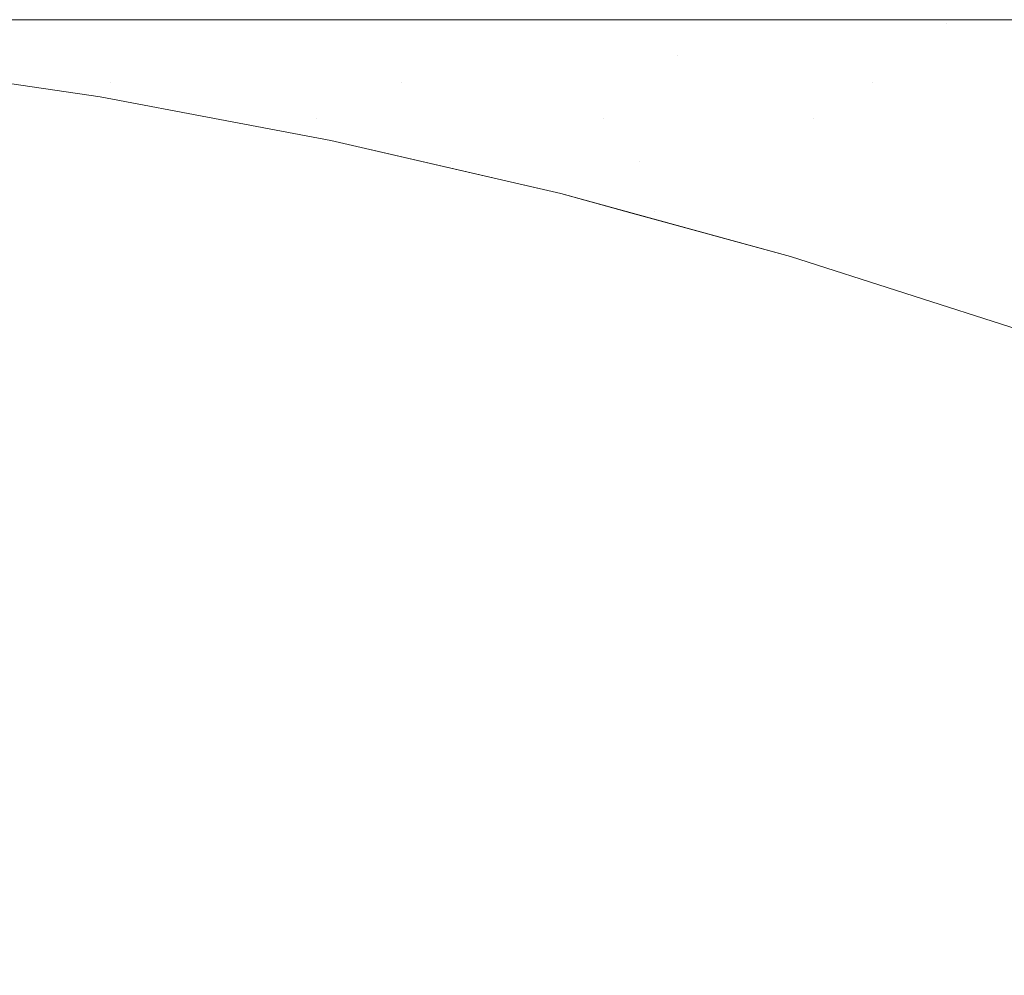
# Model space of a CAD drawing. Header units: centimetres. Extents: x -21.6 to 22.7, y 3.4 to 5.2.
# Tile 149 of 256: x -6.7817 to -6.7696, y 5.1884 to 5.2002. Entities that reach past the tile are written whole.
import ezdxf

# ---------------------------------------------------------------- set-up
doc = ezdxf.new("R2010")
doc.units = ezdxf.units.CM
doc.header["$LTSCALE"] = 2.54
doc.layers.add('Lucido design-1', color=7, linetype='Continuous')

# ---------------------------------------------------------------- blocks, each defined once
blk = doc.blocks.new('Gruppo-4-1')
at = {"color": 7, "linetype": 'Continuous', "lineweight": 9}
for points, invisible_edges in [([(22.630348, 5.200144, -1872.31239), (-21.503423, 5.200212, -1872.315514), (-21.503423, 5.200178, -1872.313952)], 9), ([(22.630348, 5.200144, -1872.31239), (22.630348, 5.200212, -1872.315514), (-21.503423, 5.200212, -1872.315514)], 8), ([(-21.503423, 5.200212, -1872.315514), (7.752862, 5.200212, -1872.515514), (-6.625937, 5.200212, -1872.515514)], 9), ([(-6.625937, 5.200212, -1872.515514), (-6.629512, 5.200212, -1872.51556), (-21.503423, 5.200212, -1872.315514)], 10), ([(7.752862, 5.200212, -1872.515514), (-21.503423, 5.200212, -1872.315514), (22.630348, 5.200212, -1872.315514)], 9), ([(-6.629512, 5.200212, -1872.51556), (-6.635174, 5.200212, -1872.515823), (-21.503423, 5.200212, -1872.315514)], 10), ([(-6.635174, 5.200212, -1872.515823), (-6.640844, 5.200212, -1872.51632), (-21.503423, 5.200212, -1872.315514)], 10), ([(-6.640844, 5.200212, -1872.51632), (-6.646521, 5.200212, -1872.517053), (-21.503423, 5.200212, -1872.315514)], 10), ([(-6.646521, 5.200212, -1872.517053), (-6.647999, 5.200212, -1872.517306), (-6.652204, 5.200212, -1872.518027), (-21.503423, 5.200212, -1872.315514)], 12), ([(-6.652204, 5.200212, -1872.518027), (-6.657892, 5.200212, -1872.519244), (-21.503423, 5.200212, -1872.315514)], 10), ([(-6.657892, 5.200212, -1872.519244), (-6.663583, 5.200212, -1872.52071), (-21.503423, 5.200212, -1872.315514)], 10), ([(-6.663583, 5.200212, -1872.52071), (-6.669275, 5.200212, -1872.522431), (-21.503423, 5.200212, -1872.315514)], 10), ([(-6.669275, 5.200212, -1872.522431), (-6.674965, 5.200212, -1872.524411), (-21.503423, 5.200212, -1872.315514)], 10), ([(-6.674965, 5.200212, -1872.524411), (-6.68065, 5.200212, -1872.526658), (-21.503423, 5.200212, -1872.315514)], 10), ([(-6.68065, 5.200212, -1872.526658), (-6.686327, 5.200212, -1872.529179), (-21.503423, 5.200212, -1872.315514)], 10), ([(-6.686327, 5.200212, -1872.529179), (-6.69199, 5.200212, -1872.531982), (-21.503423, 5.200212, -1872.315514)], 10), ([(-6.69199, 5.200212, -1872.531982), (-6.697634, 5.200212, -1872.535074), (-21.503423, 5.200212, -1872.315514)], 10), ([(-6.697634, 5.200212, -1872.535074), (-6.703253, 5.200212, -1872.538464), (-21.503423, 5.200212, -1872.315514)], 10), ([(-6.703253, 5.200212, -1872.538464), (-6.708838, 5.200212, -1872.542161), (-21.503423, 5.200212, -1872.315514)], 10), ([(-6.708838, 5.200212, -1872.542161), (-6.714382, 5.200212, -1872.546174), (-21.503423, 5.200212, -1872.315514)], 10), ([(-6.714382, 5.200212, -1872.546174), (-6.719874, 5.200212, -1872.55051), (-21.503423, 5.200212, -1872.315514)], 10), ([(-21.503423, 5.200212, -1872.315514), (-6.735917, 5.200212, -1872.565546), (-6.741071, 5.200212, -1872.571254)], 9), ([(-6.719874, 5.200212, -1872.55051), (-6.725302, 5.200212, -1872.555179), (-21.503423, 5.200212, -1872.315514)], 10), ([(-6.741071, 5.200212, -1872.571254), (-6.745838, 5.200212, -1872.57699), (-21.503423, 5.200212, -1872.315514)], 10), ([(-6.745838, 5.200212, -1872.57699), (-6.750736, 5.200212, -1872.5834), (-21.503423, 5.200212, -1872.315514)], 10), ([(-6.725302, 5.200212, -1872.555179), (-6.730655, 5.200212, -1872.560189), (-21.503423, 5.200212, -1872.315514)], 10), ([(-6.730655, 5.200212, -1872.560189), (-6.735917, 5.200212, -1872.565546), (-21.503423, 5.200212, -1872.315514)], 10), ([(-6.750736, 5.200212, -1872.5834), (-6.755472, 5.200212, -1872.590173), (-21.503423, 5.200212, -1872.315514)], 10), ([(-6.755472, 5.200212, -1872.590173), (-6.760025, 5.200212, -1872.597307), (-21.503423, 5.200212, -1872.315514)], 10), ([(-6.760025, 5.200212, -1872.597307), (-6.764371, 5.200212, -1872.604797), (-21.503423, 5.200212, -1872.315514)], 10), ([(-6.764371, 5.200212, -1872.604797), (-6.768488, 5.200212, -1872.612637), (-21.503423, 5.200212, -1872.315514)], 10), ([(-6.768488, 5.200212, -1872.612637), (-6.772351, 5.200212, -1872.620816), (-21.503423, 5.200212, -1872.315514)], 10), ([(-6.772351, 5.200212, -1872.620816), (-6.775936, 5.200212, -1872.629319), (-21.503423, 5.200212, -1872.315514)], 10), ([(-6.775936, 5.200212, -1872.629319), (-6.779219, 5.200212, -1872.63813), (-21.503423, 5.200212, -1872.315514)], 10), ([(-6.779219, 5.200212, -1872.63813), (-6.782176, 5.200212, -1872.647225), (-21.503423, 5.200212, -1872.315514)], 10), ([(-21.503423, 5.200178, -1872.313952), (-21.503423, 5.200117, -1872.311152), (22.630348, 5.200117, -1872.311152), (22.630348, 5.200144, -1872.31239)], 10), ([(-6.782176, 5.200212, -1872.647225), (-6.779219, 5.200212, -1872.63813), (-6.770318, 5.200163, -1872.622867), (-6.784534, 5.200163, -1872.667052)], 14), ([(-6.770318, 5.200163, -1872.622867), (-6.768031, 5.200017, -1872.624335), (-6.782021, 5.200017, -1872.66782), (-6.784534, 5.200163, -1872.667052)], 15), ([(-6.779219, 5.200212, -1872.63813), (-6.775936, 5.200212, -1872.629319), (-6.770318, 5.200163, -1872.622867)], 10), ([(-6.775936, 5.200212, -1872.629319), (-6.772351, 5.200212, -1872.620816), (-6.770318, 5.200163, -1872.622867)], 10), ([(-6.770318, 5.200163, -1872.622867), (-6.772351, 5.200212, -1872.620816), (-6.768488, 5.200212, -1872.612637), (-6.764371, 5.200212, -1872.604797)], 9), ([(-6.764371, 5.200212, -1872.604797), (-6.760025, 5.200212, -1872.597307), (-6.749222, 5.200163, -1872.586061), (-6.770318, 5.200163, -1872.622867)], 14), ([(-6.749222, 5.200163, -1872.586061), (-6.747268, 5.200017, -1872.588113), (-6.768031, 5.200017, -1872.624335), (-6.770318, 5.200163, -1872.622867)], 15), ([(22.630348, 5.199831, -1872.306798), (22.630348, 5.200117, -1872.311152), (-21.503423, 5.200117, -1872.311152), (-21.503423, 5.199994, -1872.309272)], 10), ([(-21.503423, 5.199994, -1872.309272), (-21.503423, 5.199831, -1872.306798), (22.630348, 5.199831, -1872.306798)], 10), ([(-6.782021, 5.200017, -1872.66782), (-6.779516, 5.199774, -1872.668586), (-6.783158, 5.199774, -1872.691776)], 11), ([(-6.782021, 5.200017, -1872.66782), (-6.768031, 5.200017, -1872.624335), (-6.773628, 5.199774, -1872.64645)], 11), ([(-6.773628, 5.199774, -1872.64645), (-6.779516, 5.199774, -1872.668586), (-6.782021, 5.200017, -1872.66782)], 11), ([(-6.768031, 5.200017, -1872.624335), (-6.765749, 5.199774, -1872.625798), (-6.773628, 5.199774, -1872.64645)], 11), ([(22.630348, 5.199356, -1872.302461), (22.630348, 5.199831, -1872.306798), (-21.503423, 5.199831, -1872.306798), (-21.503423, 5.199592, -1872.304612)], 10), ([(-6.783579, 5.199677, -1872.715514), (-6.783158, 5.199774, -1872.691776), (-6.780604, 5.199434, -1872.692162)], 11), ([(-6.783579, 5.199677, -1872.915514), (-6.783579, 5.199677, -1872.715514), (-6.780732, 5.199261, -1872.715514), (-6.780732, 5.199261, -1872.915514)], 5), ([(-6.780604, 5.199434, -1872.692162), (-6.780732, 5.199261, -1872.715514), (-6.783579, 5.199677, -1872.715514)], 9), ([(-6.783579, 5.199677, -1872.915514), (-6.780732, 5.199261, -1872.915514), (-6.781818, 5.199422, -1872.917076)], 10), ([(-6.783158, 5.199774, -1872.691776), (-6.779516, 5.199774, -1872.668586), (-6.777021, 5.199434, -1872.669348), (-6.780604, 5.199434, -1872.692162)], 15), ([(-6.771229, 5.199434, -1872.647572), (-6.777021, 5.199434, -1872.669348), (-6.779516, 5.199774, -1872.668586), (-6.773628, 5.199774, -1872.64645)], 15), ([(-6.773628, 5.199774, -1872.64645), (-6.765749, 5.199774, -1872.625798), (-6.763478, 5.199434, -1872.627256), (-6.771229, 5.199434, -1872.647572)], 15), ([(-21.503423, 5.199592, -1872.304612), (-21.503423, 5.199356, -1872.302461), (22.630348, 5.199356, -1872.302461)], 10), ([(-6.780732, 5.199261, -1872.715514), (-6.780604, 5.199434, -1872.692162), (-6.778065, 5.198999, -1872.692545)], 11), ([(-6.778065, 5.198999, -1872.692545), (-6.780604, 5.199434, -1872.692162), (-6.777021, 5.199434, -1872.669348), (-6.77454, 5.198999, -1872.670106)], 15), ([(-6.77195, 5.198999, -1872.659241), (-6.777021, 5.199434, -1872.669348), (-6.771229, 5.199434, -1872.647572)], 11), ([(-6.77195, 5.198999, -1872.659241), (-6.77454, 5.198999, -1872.670106), (-6.777021, 5.199434, -1872.669348)], 11), ([(-6.771229, 5.199434, -1872.647572), (-6.768844, 5.198999, -1872.648687), (-6.77195, 5.198999, -1872.659241)], 11), ([(-6.765255, 5.198999, -1872.638494), (-6.771229, 5.199434, -1872.647572), (-6.763478, 5.199434, -1872.627256)], 11), ([(-6.765255, 5.198999, -1872.638494), (-6.768844, 5.198999, -1872.648687), (-6.771229, 5.199434, -1872.647572)], 11), ([(22.630348, 5.198693, -1872.298149), (22.630348, 5.199356, -1872.302461), (-21.503423, 5.199356, -1872.302461), (-21.503423, 5.198976, -1872.299987)], 10), ([(-6.779272, 5.19889, -1872.920199), (-6.779283, 5.198806, -1872.921758), (-6.781837, 5.19924, -1872.921758), (-6.781828, 5.199325, -1872.920199)], 15), ([(-6.781828, 5.199325, -1872.920199), (-6.781822, 5.199385, -1872.918638), (-6.779264, 5.19895, -1872.918638), (-6.779272, 5.19889, -1872.920199)], 15), ([(-6.77926, 5.198987, -1872.917076), (-6.779264, 5.19895, -1872.918638), (-6.781822, 5.199385, -1872.918638), (-6.781818, 5.199422, -1872.917076)], 15), ([(-6.77926, 5.198987, -1872.917076), (-6.781818, 5.199422, -1872.917076), (-6.780732, 5.199261, -1872.915514)], 11), ([(-6.781849, 5.199131, -1872.923315), (-6.781837, 5.19924, -1872.921758), (-6.779283, 5.198806, -1872.921758), (-6.779297, 5.198698, -1872.923315)], 15), ([(-6.779261, 5.198984, -1872.915514), (-6.780732, 5.199261, -1872.915514), (-6.780732, 5.199261, -1872.715514), (-6.779261, 5.198984, -1872.715514)], 10), ([(-6.778065, 5.198999, -1872.692545), (-6.779261, 5.198984, -1872.715514), (-6.780732, 5.199261, -1872.715514)], 9), ([(-6.780732, 5.199261, -1872.915514), (-6.779261, 5.198984, -1872.915514), (-6.77926, 5.198987, -1872.917076)], 10), ([(-6.779297, 5.198698, -1872.923315), (-6.779315, 5.198566, -1872.924868), (-6.781862, 5.198999, -1872.924868), (-6.781849, 5.199131, -1872.923315)], 15), ([(-21.503423, 5.198976, -1872.299987), (-21.503423, 5.198693, -1872.298149), (22.630348, 5.198693, -1872.298149)], 10), ([(-6.781879, 5.198842, -1872.926419), (-6.781862, 5.198999, -1872.924868), (-6.779315, 5.198566, -1872.924868), (-6.779335, 5.19841, -1872.926419)], 15), ([(-6.779272, 5.19889, -1872.920199), (-6.779264, 5.19895, -1872.918638), (-6.776725, 5.198422, -1872.918638), (-6.776735, 5.198362, -1872.920199)], 15), ([(-6.77672, 5.198458, -1872.917076), (-6.776725, 5.198422, -1872.918638), (-6.779264, 5.19895, -1872.918638), (-6.77926, 5.198987, -1872.917076)], 15), ([(-6.776424, 5.19847, -1872.704187), (-6.779261, 5.198984, -1872.715514), (-6.778065, 5.198999, -1872.692545)], 11), ([(-6.77926, 5.198987, -1872.917076), (-6.779261, 5.198984, -1872.915514), (-6.777892, 5.198726, -1872.915514)], 9), ([(-6.779261, 5.198984, -1872.715514), (-6.777892, 5.198726, -1872.715514), (-6.777892, 5.198726, -1872.915514), (-6.779261, 5.198984, -1872.915514)], 10), ([(-6.777892, 5.198726, -1872.715514), (-6.779261, 5.198984, -1872.715514), (-6.776424, 5.19847, -1872.704187)], 10), ([(-6.777892, 5.198726, -1872.915514), (-6.77672, 5.198458, -1872.917076), (-6.77926, 5.198987, -1872.917076)], 11), ([(-6.778065, 5.198999, -1872.692545), (-6.775544, 5.19847, -1872.692926), (-6.776424, 5.19847, -1872.704187)], 11), ([(-6.77409, 5.19847, -1872.681795), (-6.778065, 5.198999, -1872.692545), (-6.77454, 5.198999, -1872.670106)], 11), ([(-6.77409, 5.19847, -1872.681795), (-6.775544, 5.19847, -1872.692926), (-6.778065, 5.198999, -1872.692545)], 11), ([(-6.77454, 5.198999, -1872.670106), (-6.772078, 5.19847, -1872.670858), (-6.77409, 5.19847, -1872.681795)], 11), ([(-6.769531, 5.19847, -1872.660173), (-6.772078, 5.19847, -1872.670858), (-6.77454, 5.198999, -1872.670106), (-6.77195, 5.198999, -1872.659241)], 15), ([(-6.77195, 5.198999, -1872.659241), (-6.768844, 5.198999, -1872.648687), (-6.766476, 5.19847, -1872.649794), (-6.769531, 5.19847, -1872.660173)], 15), ([(-6.779335, 5.19841, -1872.926419), (-6.779359, 5.19823, -1872.927965), (-6.781898, 5.198662, -1872.927965), (-6.781879, 5.198842, -1872.926419)], 15), ([(-6.776735, 5.198362, -1872.920199), (-6.776748, 5.198278, -1872.921758), (-6.779283, 5.198806, -1872.921758), (-6.779272, 5.19889, -1872.920199)], 15), ([(-6.779297, 5.198698, -1872.923315), (-6.779283, 5.198806, -1872.921758), (-6.776748, 5.198278, -1872.921758), (-6.776765, 5.19817, -1872.923315)], 15), ([(-6.777892, 5.198726, -1872.915514), (-6.777892, 5.198726, -1872.715514), (-6.776721, 5.198455, -1872.715514)], 9), ([(-6.776721, 5.198455, -1872.715514), (-6.775059, 5.198071, -1872.715514), (-6.775059, 5.198071, -1872.915514), (-6.777892, 5.198726, -1872.915514)], 10), ([(-6.776424, 5.19847, -1872.704187), (-6.776721, 5.198455, -1872.715514), (-6.777892, 5.198726, -1872.715514)], 9), ([(-6.77672, 5.198458, -1872.917076), (-6.777892, 5.198726, -1872.915514), (-6.775059, 5.198071, -1872.915514)], 9), ([(22.630348, 5.197842, -1872.29387), (22.630348, 5.198693, -1872.298149), (-21.503423, 5.198693, -1872.298149), (-21.503423, 5.198149, -1872.295413)], 10), ([(-6.781919, 5.198458, -1872.929507), (-6.781898, 5.198662, -1872.927965), (-6.779359, 5.19823, -1872.927965), (-6.779385, 5.198027, -1872.929507)], 15), ([(-6.776765, 5.19817, -1872.923315), (-6.776785, 5.198039, -1872.924868), (-6.779315, 5.198566, -1872.924868), (-6.779297, 5.198698, -1872.923315)], 15), ([(-6.779335, 5.19841, -1872.926419), (-6.779315, 5.198566, -1872.924868), (-6.776785, 5.198039, -1872.924868), (-6.77681, 5.197884, -1872.926419)], 15), ([(-6.775059, 5.198071, -1872.715514), (-6.776721, 5.198455, -1872.715514), (-6.776424, 5.19847, -1872.704187)], 10), ([(-6.776424, 5.19847, -1872.704187), (-6.77391, 5.197848, -1872.704376), (-6.775059, 5.198071, -1872.715514)], 11), ([(-6.776424, 5.19847, -1872.704187), (-6.775544, 5.19847, -1872.692926), (-6.773046, 5.197848, -1872.693303), (-6.77391, 5.197848, -1872.704376)], 15), ([(-6.771616, 5.197848, -1872.682359), (-6.773046, 5.197848, -1872.693303), (-6.775544, 5.19847, -1872.692926), (-6.77409, 5.19847, -1872.681795)], 15), ([(-6.77409, 5.19847, -1872.681795), (-6.772078, 5.19847, -1872.670858), (-6.769638, 5.197848, -1872.671604), (-6.771616, 5.197848, -1872.682359)], 15), ([(-6.767133, 5.197848, -1872.661098), (-6.769638, 5.197848, -1872.671604), (-6.772078, 5.19847, -1872.670858), (-6.769531, 5.19847, -1872.660173)], 15), ([(-6.779385, 5.198027, -1872.929507), (-6.779415, 5.1978, -1872.931044), (-6.781943, 5.19823, -1872.931044), (-6.781919, 5.198458, -1872.929507)], 15), ([(-6.77681, 5.197884, -1872.926419), (-6.776838, 5.197705, -1872.927965), (-6.779359, 5.19823, -1872.927965), (-6.779335, 5.19841, -1872.926419)], 15), ([(-6.774219, 5.197741, -1872.920199), (-6.774235, 5.197657, -1872.921758), (-6.776748, 5.198278, -1872.921758), (-6.776735, 5.198362, -1872.920199)], 15), ([(-6.776735, 5.198362, -1872.920199), (-6.776725, 5.198422, -1872.918638), (-6.774208, 5.1978, -1872.918638), (-6.774219, 5.197741, -1872.920199)], 15), ([(-6.774202, 5.197836, -1872.917076), (-6.774208, 5.1978, -1872.918638), (-6.776725, 5.198422, -1872.918638), (-6.77672, 5.198458, -1872.917076)], 15), ([(-6.775059, 5.198071, -1872.915514), (-6.774202, 5.197836, -1872.917076), (-6.77672, 5.198458, -1872.917076)], 11), ([(-6.781969, 5.197979, -1872.932576), (-6.781943, 5.19823, -1872.931044), (-6.779415, 5.1978, -1872.931044), (-6.779447, 5.19755, -1872.932576)], 15), ([(-6.779385, 5.198027, -1872.929507), (-6.779359, 5.19823, -1872.927965), (-6.776838, 5.197705, -1872.927965), (-6.77687, 5.197503, -1872.929507)], 15), ([(-6.776765, 5.19817, -1872.923315), (-6.776748, 5.198278, -1872.921758), (-6.774235, 5.197657, -1872.921758), (-6.774254, 5.19755, -1872.923315)], 15), ([(-21.503423, 5.198149, -1872.295413), (-21.503423, 5.197842, -1872.29387), (22.630348, 5.197842, -1872.29387)], 10), ([(-6.774254, 5.19755, -1872.923315), (-6.774278, 5.19742, -1872.924868), (-6.776785, 5.198039, -1872.924868), (-6.776765, 5.19817, -1872.923315)], 15), ([(-6.779447, 5.19755, -1872.932576), (-6.779483, 5.197277, -1872.934101), (-6.781997, 5.197705, -1872.934101), (-6.781969, 5.197979, -1872.932576)], 15), ([(-6.77687, 5.197503, -1872.929507), (-6.776905, 5.197277, -1872.931044), (-6.779415, 5.1978, -1872.931044), (-6.779385, 5.198027, -1872.929507)], 15), ([(-6.77681, 5.197884, -1872.926419), (-6.776785, 5.198039, -1872.924868), (-6.774278, 5.19742, -1872.924868), (-6.774307, 5.197265, -1872.926419)], 15), ([(-6.775059, 5.198071, -1872.715514), (-6.772233, 5.197294, -1872.715514), (-6.772233, 5.197294, -1872.915514), (-6.774203, 5.197835, -1872.915514)], 10), ([(-6.774203, 5.197835, -1872.915514), (-6.775059, 5.198071, -1872.915514), (-6.775059, 5.198071, -1872.715514)], 10), ([(-6.772233, 5.197294, -1872.715514), (-6.775059, 5.198071, -1872.715514), (-6.77391, 5.197848, -1872.704376)], 10), ([(-6.775059, 5.198071, -1872.915514), (-6.774203, 5.197835, -1872.915514), (-6.774202, 5.197836, -1872.917076)], 10), ([(-6.774307, 5.197265, -1872.926419), (-6.774339, 5.197088, -1872.927965), (-6.776838, 5.197705, -1872.927965), (-6.77681, 5.197884, -1872.926419)], 15), ([(22.630348, 5.197842, -1872.29387), (-21.503423, 5.197842, -1872.29387), (-21.503423, 5.196805, -1872.289632), (22.630348, 5.196805, -1872.289632)], 5), ([(-6.779447, 5.19755, -1872.932576), (-6.779415, 5.1978, -1872.931044), (-6.776905, 5.197277, -1872.931044), (-6.776944, 5.197029, -1872.932576)], 15), ([(-6.771729, 5.197029, -1872.920199), (-6.771747, 5.196946, -1872.921758), (-6.774235, 5.197657, -1872.921758), (-6.774219, 5.197741, -1872.920199)], 15), ([(-6.774219, 5.197741, -1872.920199), (-6.774208, 5.1978, -1872.918638), (-6.771717, 5.197088, -1872.918638), (-6.771729, 5.197029, -1872.920199)], 15), ([(-6.771709, 5.197123, -1872.917076), (-6.771717, 5.197088, -1872.918638), (-6.774208, 5.1978, -1872.918638), (-6.774202, 5.197836, -1872.917076)], 15), ([(-6.774202, 5.197836, -1872.917076), (-6.774203, 5.197835, -1872.915514), (-6.772233, 5.197294, -1872.915514)], 9), ([(-6.772233, 5.197294, -1872.915514), (-6.771709, 5.197123, -1872.917076), (-6.774202, 5.197836, -1872.917076)], 11), ([(-6.77391, 5.197848, -1872.704376), (-6.771423, 5.197135, -1872.704563), (-6.772233, 5.197294, -1872.715514)], 11), ([(-6.77391, 5.197848, -1872.704376), (-6.773046, 5.197848, -1872.693303), (-6.770573, 5.197135, -1872.693676), (-6.771423, 5.197135, -1872.704563)], 15), ([(-6.769167, 5.197135, -1872.682916), (-6.770573, 5.197135, -1872.693676), (-6.773046, 5.197848, -1872.693303), (-6.771616, 5.197848, -1872.682359)], 15), ([(-6.771616, 5.197848, -1872.682359), (-6.769638, 5.197848, -1872.671604), (-6.767222, 5.197135, -1872.672342), (-6.769167, 5.197135, -1872.682916)], 15), ([(-6.764759, 5.197135, -1872.662013), (-6.767222, 5.197135, -1872.672342), (-6.769638, 5.197848, -1872.671604), (-6.767133, 5.197848, -1872.661098)], 15), ([(-6.782028, 5.197408, -1872.935619), (-6.781997, 5.197705, -1872.934101), (-6.779483, 5.197277, -1872.934101), (-6.779522, 5.196982, -1872.935619)], 15), ([(-6.77687, 5.197503, -1872.929507), (-6.776838, 5.197705, -1872.927965), (-6.774339, 5.197088, -1872.927965), (-6.774376, 5.196887, -1872.929507)], 15), ([(-6.774254, 5.19755, -1872.923315), (-6.774235, 5.197657, -1872.921758), (-6.771747, 5.196946, -1872.921758), (-6.771769, 5.19684, -1872.923315)], 15), ([(-6.776944, 5.197029, -1872.932576), (-6.776987, 5.196757, -1872.934101), (-6.779483, 5.197277, -1872.934101), (-6.779447, 5.19755, -1872.932576)], 15), ([(-6.774376, 5.196887, -1872.929507), (-6.774418, 5.196663, -1872.931044), (-6.776905, 5.197277, -1872.931044), (-6.77687, 5.197503, -1872.929507)], 15), ([(-6.771769, 5.19684, -1872.923315), (-6.771797, 5.19671, -1872.924868), (-6.774278, 5.19742, -1872.924868), (-6.774254, 5.19755, -1872.923315)], 15), ([(-6.779522, 5.196982, -1872.935619), (-6.779563, 5.196663, -1872.93713), (-6.782062, 5.197088, -1872.93713), (-6.782028, 5.197408, -1872.935619)], 15), ([(-6.774307, 5.197265, -1872.926419), (-6.774278, 5.19742, -1872.924868), (-6.771797, 5.19671, -1872.924868), (-6.771829, 5.196557, -1872.926419)], 15), ([(-6.779522, 5.196982, -1872.935619), (-6.779483, 5.197277, -1872.934101), (-6.776987, 5.196757, -1872.934101), (-6.777033, 5.196463, -1872.935619)], 15), ([(-6.776944, 5.197029, -1872.932576), (-6.776905, 5.197277, -1872.931044), (-6.774418, 5.196663, -1872.931044), (-6.774463, 5.196416, -1872.932576)], 15), ([(-6.771829, 5.196557, -1872.926419), (-6.771866, 5.196381, -1872.927965), (-6.774339, 5.197088, -1872.927965), (-6.774307, 5.197265, -1872.926419)], 15), ([(-6.772233, 5.197294, -1872.915514), (-6.772233, 5.197294, -1872.715514), (-6.769416, 5.196393, -1872.715514), (-6.769416, 5.196393, -1872.915514)], 5), ([(-6.768964, 5.196334, -1872.704748), (-6.769416, 5.196393, -1872.715514), (-6.772233, 5.197294, -1872.715514), (-6.771423, 5.197135, -1872.704563)], 13), ([(-6.769246, 5.196322, -1872.917076), (-6.771709, 5.197123, -1872.917076), (-6.772233, 5.197294, -1872.915514), (-6.769416, 5.196393, -1872.915514)], 11), ([(-6.771423, 5.197135, -1872.704563), (-6.770573, 5.197135, -1872.693676), (-6.768128, 5.196334, -1872.694045), (-6.768964, 5.196334, -1872.704748)], 15), ([(-6.766746, 5.196334, -1872.683467), (-6.768128, 5.196334, -1872.694045), (-6.770573, 5.197135, -1872.693676), (-6.769167, 5.197135, -1872.682916)], 15), ([(-6.782097, 5.196746, -1872.938634), (-6.782062, 5.197088, -1872.93713), (-6.779563, 5.196663, -1872.93713), (-6.779608, 5.196322, -1872.938634)], 15), ([(-6.774463, 5.196416, -1872.932576), (-6.774513, 5.196146, -1872.934101), (-6.776987, 5.196757, -1872.934101), (-6.776944, 5.197029, -1872.932576)], 15), ([(-6.774376, 5.196887, -1872.929507), (-6.774339, 5.197088, -1872.927965), (-6.771866, 5.196381, -1872.927965), (-6.771908, 5.196181, -1872.929507)], 15), ([(-6.769268, 5.196228, -1872.920199), (-6.769288, 5.196146, -1872.921758), (-6.771747, 5.196946, -1872.921758), (-6.771729, 5.197029, -1872.920199)], 15), ([(-6.771729, 5.197029, -1872.920199), (-6.771717, 5.197088, -1872.918638), (-6.769254, 5.196287, -1872.918638), (-6.769268, 5.196228, -1872.920199)], 15), ([(-6.769246, 5.196322, -1872.917076), (-6.769254, 5.196287, -1872.918638), (-6.771717, 5.197088, -1872.918638), (-6.771709, 5.197123, -1872.917076)], 15), ([(-6.777033, 5.196463, -1872.935619), (-6.777083, 5.196146, -1872.93713), (-6.779563, 5.196663, -1872.93713), (-6.779522, 5.196982, -1872.935619)], 15), ([(-6.771908, 5.196181, -1872.929507), (-6.771955, 5.195959, -1872.931044), (-6.774418, 5.196663, -1872.931044), (-6.774376, 5.196887, -1872.929507)], 15), ([(-6.771769, 5.19684, -1872.923315), (-6.771747, 5.196946, -1872.921758), (-6.769288, 5.196146, -1872.921758), (-6.769313, 5.196041, -1872.923315)], 15), ([(22.630348, 5.195584, -1872.285443), (22.630348, 5.196805, -1872.289632), (-21.503423, 5.196805, -1872.289632), (-21.503423, 5.196312, -1872.287941)], 10), ([(-6.769313, 5.196041, -1872.923315), (-6.769344, 5.195912, -1872.924868), (-6.771797, 5.19671, -1872.924868), (-6.771769, 5.19684, -1872.923315)], 15), ([(-6.779608, 5.196322, -1872.938634), (-6.779655, 5.195959, -1872.940129), (-6.782135, 5.196381, -1872.940129), (-6.782097, 5.196746, -1872.938634)], 15), ([(-6.779608, 5.196322, -1872.938634), (-6.779563, 5.196663, -1872.93713), (-6.777083, 5.196146, -1872.93713), (-6.777136, 5.195807, -1872.938634)], 15), ([(-6.777033, 5.196463, -1872.935619), (-6.776987, 5.196757, -1872.934101), (-6.774513, 5.196146, -1872.934101), (-6.774566, 5.195854, -1872.935619)], 15), ([(-6.774463, 5.196416, -1872.932576), (-6.774418, 5.196663, -1872.931044), (-6.771955, 5.195959, -1872.931044), (-6.772007, 5.195714, -1872.932576)], 15), ([(-6.771829, 5.196557, -1872.926419), (-6.771797, 5.19671, -1872.924868), (-6.769344, 5.195912, -1872.924868), (-6.76938, 5.19576, -1872.926419)], 15), ([(-6.76938, 5.19576, -1872.926419), (-6.769422, 5.195586, -1872.927965), (-6.771866, 5.196381, -1872.927965), (-6.771829, 5.196557, -1872.926419)], 15), ([(-6.774566, 5.195854, -1872.935619), (-6.774624, 5.195539, -1872.93713), (-6.777083, 5.196146, -1872.93713), (-6.777033, 5.196463, -1872.935619)], 15), ([(-6.772007, 5.195714, -1872.932576), (-6.772063, 5.195446, -1872.934101), (-6.774513, 5.196146, -1872.934101), (-6.774463, 5.196416, -1872.932576)], 15), ([(-21.503423, 5.196312, -1872.287941), (-21.503423, 5.195584, -1872.285443), (22.630348, 5.195584, -1872.285443)], 10), ([(-6.782176, 5.195994, -1872.941616), (-6.782135, 5.196381, -1872.940129), (-6.779655, 5.195959, -1872.940129), (-6.779706, 5.195574, -1872.941616)], 15), ([(-6.777136, 5.195807, -1872.938634), (-6.777193, 5.195446, -1872.940129), (-6.779655, 5.195959, -1872.940129), (-6.779608, 5.196322, -1872.938634)], 15), ([(-6.771908, 5.196181, -1872.929507), (-6.771866, 5.196381, -1872.927965), (-6.769422, 5.195586, -1872.927965), (-6.769469, 5.195388, -1872.929507)], 15), ([(-6.769469, 5.195388, -1872.929507), (-6.769521, 5.195167, -1872.931044), (-6.771955, 5.195959, -1872.931044), (-6.771908, 5.196181, -1872.929507)], 15), ([(-6.777136, 5.195807, -1872.938634), (-6.777083, 5.196146, -1872.93713), (-6.774624, 5.195539, -1872.93713), (-6.774686, 5.195202, -1872.938634)], 15), ([(-6.774566, 5.195854, -1872.935619), (-6.774513, 5.196146, -1872.934101), (-6.772063, 5.195446, -1872.934101), (-6.772125, 5.195156, -1872.935619)], 15), ([(-6.779706, 5.195574, -1872.941616), (-6.779759, 5.195167, -1872.943094), (-6.782218, 5.195586, -1872.943094), (-6.782176, 5.195994, -1872.941616)], 15), ([(-6.779706, 5.195574, -1872.941616), (-6.779655, 5.195959, -1872.940129), (-6.777193, 5.195446, -1872.940129), (-6.777253, 5.195063, -1872.941616)], 15), ([(-6.772007, 5.195714, -1872.932576), (-6.771955, 5.195959, -1872.931044), (-6.769521, 5.195167, -1872.931044), (-6.769579, 5.194924, -1872.932576)], 15), ([(-6.774686, 5.195202, -1872.938634), (-6.774752, 5.194844, -1872.940129), (-6.777193, 5.195446, -1872.940129), (-6.777136, 5.195807, -1872.938634)], 15), ([(-6.772125, 5.195156, -1872.935619), (-6.772191, 5.194844, -1872.93713), (-6.774624, 5.195539, -1872.93713), (-6.774566, 5.195854, -1872.935619)], 15), ([(-6.769579, 5.194924, -1872.932576), (-6.769643, 5.194659, -1872.934101), (-6.772063, 5.195446, -1872.934101), (-6.772007, 5.195714, -1872.932576)], 15), ([(22.630348, 5.194181, -1872.281312), (22.630348, 5.195584, -1872.285443), (-21.503423, 5.195584, -1872.285443), (-21.503423, 5.194947, -1872.283569)], 10), ([(-6.782263, 5.195156, -1872.944562), (-6.782218, 5.195586, -1872.943094), (-6.779759, 5.195167, -1872.943094), (-6.779815, 5.194739, -1872.944562)], 15), ([(-6.777253, 5.195063, -1872.941616), (-6.777317, 5.194659, -1872.943094), (-6.779759, 5.195167, -1872.943094), (-6.779706, 5.195574, -1872.941616)], 15), ([(-6.777253, 5.195063, -1872.941616), (-6.777193, 5.195446, -1872.940129), (-6.774752, 5.194844, -1872.940129), (-6.774822, 5.194463, -1872.941616)], 15), ([(-6.774686, 5.195202, -1872.938634), (-6.774624, 5.195539, -1872.93713), (-6.772191, 5.194844, -1872.93713), (-6.772261, 5.194509, -1872.938634)], 15), ([(-6.772125, 5.195156, -1872.935619), (-6.772063, 5.195446, -1872.934101), (-6.769643, 5.194659, -1872.934101), (-6.769711, 5.194371, -1872.935619)], 15), ([(-6.772261, 5.194509, -1872.938634), (-6.772336, 5.194153, -1872.940129), (-6.774752, 5.194844, -1872.940129), (-6.774686, 5.195202, -1872.938634)], 15), ([(-6.779815, 5.194739, -1872.944562), (-6.779873, 5.19429, -1872.946019), (-6.78231, 5.194704, -1872.946019), (-6.782263, 5.195156, -1872.944562)], 15), ([(-6.779815, 5.194739, -1872.944562), (-6.779759, 5.195167, -1872.943094), (-6.777317, 5.194659, -1872.943094), (-6.777384, 5.194233, -1872.944562)], 15), ([(-6.769711, 5.194371, -1872.935619), (-6.769785, 5.194061, -1872.93713), (-6.772191, 5.194844, -1872.93713), (-6.772125, 5.195156, -1872.935619)], 15), ([(-21.503423, 5.194947, -1872.283569), (-21.503423, 5.194181, -1872.281312), (22.630348, 5.194181, -1872.281312)], 10), ([(-6.774822, 5.194463, -1872.941616), (-6.774896, 5.194061, -1872.943094), (-6.777317, 5.194659, -1872.943094), (-6.777253, 5.195063, -1872.941616)], 15), ([(-6.774822, 5.194463, -1872.941616), (-6.774752, 5.194844, -1872.940129), (-6.772336, 5.194153, -1872.940129), (-6.772416, 5.193775, -1872.941616)], 15), ([(-6.772261, 5.194509, -1872.938634), (-6.772191, 5.194844, -1872.93713), (-6.769785, 5.194061, -1872.93713), (-6.769864, 5.193729, -1872.938634)], 15), ([(-6.767183, 5.194049, -1872.932576), (-6.767253, 5.193786, -1872.934101), (-6.769643, 5.194659, -1872.934101), (-6.769579, 5.194924, -1872.932576)], 15), ([(-6.78236, 5.194232, -1872.947466), (-6.78231, 5.194704, -1872.946019), (-6.779873, 5.19429, -1872.946019), (-6.779935, 5.19382, -1872.947466)], 15), ([(-6.777384, 5.194233, -1872.944562), (-6.777454, 5.193786, -1872.946019), (-6.779873, 5.19429, -1872.946019), (-6.779815, 5.194739, -1872.944562)], 15), ([(-6.777384, 5.194233, -1872.944562), (-6.777317, 5.194659, -1872.943094), (-6.774896, 5.194061, -1872.943094), (-6.774974, 5.193638, -1872.944562)], 15), ([(-6.769711, 5.194371, -1872.935619), (-6.769643, 5.194659, -1872.934101), (-6.767253, 5.193786, -1872.934101), (-6.767329, 5.193501, -1872.935619)], 15), ([(-6.772416, 5.193775, -1872.941616), (-6.7725, 5.193376, -1872.943094), (-6.774896, 5.194061, -1872.943094), (-6.774822, 5.194463, -1872.941616)], 15), ([(-6.769864, 5.193729, -1872.938634), (-6.769949, 5.193376, -1872.940129), (-6.772336, 5.194153, -1872.940129), (-6.772261, 5.194509, -1872.938634)], 15), ([(-6.767329, 5.193501, -1872.935619), (-6.767411, 5.193194, -1872.93713), (-6.769785, 5.194061, -1872.93713), (-6.769711, 5.194371, -1872.935619)], 15), ([(-6.779935, 5.19382, -1872.947466), (-6.779999, 5.19333, -1872.948903), (-6.782411, 5.19374, -1872.948903), (-6.78236, 5.194232, -1872.947466)], 15), ([(-6.779935, 5.19382, -1872.947466), (-6.779873, 5.19429, -1872.946019), (-6.777454, 5.193786, -1872.946019), (-6.777528, 5.193319, -1872.947466)], 15), ([(-6.774974, 5.193638, -1872.944562), (-6.775056, 5.193194, -1872.946019), (-6.777454, 5.193786, -1872.946019), (-6.777384, 5.194233, -1872.944562)], 15), ([(22.630348, 5.1926, -1872.277246), (22.630348, 5.194181, -1872.281312), (-21.503423, 5.194181, -1872.281312), (-21.503423, 5.193397, -1872.279296)], 10), ([(-6.772416, 5.193775, -1872.941616), (-6.772336, 5.194153, -1872.940129), (-6.769949, 5.193376, -1872.940129), (-6.770038, 5.193001, -1872.941616)], 15), ([(-6.774974, 5.193638, -1872.944562), (-6.774896, 5.194061, -1872.943094), (-6.7725, 5.193376, -1872.943094), (-6.772589, 5.192956, -1872.944562)], 15), ([(-6.769864, 5.193729, -1872.938634), (-6.769785, 5.194061, -1872.93713), (-6.767411, 5.193194, -1872.93713), (-6.767499, 5.192865, -1872.938634)], 15), ([(-6.782464, 5.193227, -1872.950327), (-6.782411, 5.19374, -1872.948903), (-6.779999, 5.19333, -1872.948903), (-6.780066, 5.192819, -1872.950327)], 15), ([(-6.777528, 5.193319, -1872.947466), (-6.777604, 5.192831, -1872.948903), (-6.779999, 5.19333, -1872.948903), (-6.779935, 5.19382, -1872.947466)], 15), ([(-6.777528, 5.193319, -1872.947466), (-6.777454, 5.193786, -1872.946019), (-6.775056, 5.193194, -1872.946019), (-6.775141, 5.192729, -1872.947466)], 15), ([(-6.770038, 5.193001, -1872.941616), (-6.770132, 5.192606, -1872.943094), (-6.7725, 5.193376, -1872.943094), (-6.772416, 5.193775, -1872.941616)], 15), ([(-6.772589, 5.192956, -1872.944562), (-6.772682, 5.192515, -1872.946019), (-6.775056, 5.193194, -1872.946019), (-6.774974, 5.193638, -1872.944562)], 15), ([(-6.767499, 5.192865, -1872.938634), (-6.767592, 5.192515, -1872.940129), (-6.769949, 5.193376, -1872.940129), (-6.769864, 5.193729, -1872.938634)], 15), ([(-21.503423, 5.193397, -1872.279296), (-21.503423, 5.1926, -1872.277246), (22.630348, 5.1926, -1872.277246)], 10), ([(-6.772589, 5.192956, -1872.944562), (-6.7725, 5.193376, -1872.943094), (-6.770132, 5.192606, -1872.943094), (-6.770232, 5.192189, -1872.944562)], 15), ([(-6.770038, 5.193001, -1872.941616), (-6.769949, 5.193376, -1872.940129), (-6.767592, 5.192515, -1872.940129), (-6.767691, 5.192144, -1872.941616)], 15), ([(-6.780066, 5.192819, -1872.950327), (-6.779999, 5.19333, -1872.948903), (-6.777604, 5.192831, -1872.948903), (-6.777684, 5.192323, -1872.950327)], 15), ([(-6.775141, 5.192729, -1872.947466), (-6.775231, 5.192245, -1872.948903), (-6.777604, 5.192831, -1872.948903), (-6.777528, 5.193319, -1872.947466)], 15), ([(-6.780066, 5.192819, -1872.950327), (-6.780135, 5.192289, -1872.95174), (-6.78252, 5.192694, -1872.95174), (-6.782464, 5.193227, -1872.950327)], 15), ([(-6.775141, 5.192729, -1872.947466), (-6.775056, 5.193194, -1872.946019), (-6.772682, 5.192515, -1872.946019), (-6.772779, 5.192054, -1872.947466)], 15), ([(-6.770232, 5.192189, -1872.944562), (-6.770336, 5.191752, -1872.946019), (-6.772682, 5.192515, -1872.946019), (-6.772589, 5.192956, -1872.944562)], 15), ([(-6.767691, 5.192144, -1872.941616), (-6.767795, 5.191752, -1872.943094), (-6.770132, 5.192606, -1872.943094), (-6.770038, 5.193001, -1872.941616)], 15), ([(-6.777684, 5.192323, -1872.950327), (-6.777767, 5.191795, -1872.95174), (-6.780135, 5.192289, -1872.95174), (-6.780066, 5.192819, -1872.950327)], 15), ([(-6.777684, 5.192323, -1872.950327), (-6.777604, 5.192831, -1872.948903), (-6.775231, 5.192245, -1872.948903), (-6.775323, 5.19174, -1872.950327)], 15), ([(-6.782578, 5.192142, -1872.953141), (-6.78252, 5.192694, -1872.95174), (-6.780135, 5.192289, -1872.95174), (-6.780207, 5.191739, -1872.953141)], 15), ([(-6.772779, 5.192054, -1872.947466), (-6.772881, 5.191573, -1872.948903), (-6.775231, 5.192245, -1872.948903), (-6.775141, 5.192729, -1872.947466)], 15), ([(22.630348, 5.190843, -1872.273252), (22.630348, 5.1926, -1872.277246), (-21.503423, 5.1926, -1872.277246), (-21.503423, 5.19167, -1872.275133)], 10), ([(-6.770232, 5.192189, -1872.944562), (-6.770132, 5.192606, -1872.943094), (-6.767795, 5.191752, -1872.943094), (-6.767905, 5.191339, -1872.944562)], 15), ([(-6.772779, 5.192054, -1872.947466), (-6.772682, 5.192515, -1872.946019), (-6.770336, 5.191752, -1872.946019), (-6.770445, 5.191295, -1872.947466)], 15), ([(-6.780207, 5.191739, -1872.953141), (-6.780135, 5.192289, -1872.95174), (-6.777767, 5.191795, -1872.95174), (-6.777853, 5.191249, -1872.953141)], 15), ([(-6.775323, 5.19174, -1872.950327), (-6.77542, 5.191216, -1872.95174), (-6.777767, 5.191795, -1872.95174), (-6.777684, 5.192323, -1872.950327)], 15), ([(-6.775323, 5.19174, -1872.950327), (-6.775231, 5.192245, -1872.948903), (-6.772881, 5.191573, -1872.948903), (-6.772987, 5.191072, -1872.950327)], 15), ([(-6.767905, 5.191339, -1872.944562), (-6.76802, 5.190906, -1872.946019), (-6.770336, 5.191752, -1872.946019), (-6.770232, 5.192189, -1872.944562)], 15), ([(-6.780207, 5.191739, -1872.953141), (-6.780281, 5.19117, -1872.954529), (-6.782637, 5.19157, -1872.954529), (-6.782578, 5.192142, -1872.953141)], 15), ([(-6.770445, 5.191295, -1872.947466), (-6.770559, 5.190818, -1872.948903), (-6.772881, 5.191573, -1872.948903), (-6.772779, 5.192054, -1872.947466)], 15), ([(-6.777853, 5.191249, -1872.953141), (-6.777767, 5.191795, -1872.95174), (-6.77542, 5.191216, -1872.95174), (-6.77552, 5.190672, -1872.953141)], 15), ([(-6.777853, 5.191249, -1872.953141), (-6.777942, 5.190683, -1872.954529), (-6.780281, 5.19117, -1872.954529), (-6.780207, 5.191739, -1872.953141)], 15), ([(-6.772987, 5.191072, -1872.950327), (-6.773097, 5.190552, -1872.95174), (-6.77542, 5.191216, -1872.95174), (-6.775323, 5.19174, -1872.950327)], 15), ([(-6.770445, 5.191295, -1872.947466), (-6.770336, 5.191752, -1872.946019), (-6.76802, 5.190906, -1872.946019), (-6.768141, 5.190453, -1872.947466)], 15), ([(-21.503423, 5.19167, -1872.275133), (-21.503423, 5.190843, -1872.273252), (22.630348, 5.190843, -1872.273252)], 10), ([(-6.782699, 5.19098, -1872.955904), (-6.782637, 5.19157, -1872.954529), (-6.780281, 5.19117, -1872.954529), (-6.780358, 5.190582, -1872.955904)], 15), ([(-6.772987, 5.191072, -1872.950327), (-6.772881, 5.191573, -1872.948903), (-6.770559, 5.190818, -1872.948903), (-6.770677, 5.190321, -1872.950327)], 15), ([(-6.77552, 5.190672, -1872.953141), (-6.775623, 5.19011, -1872.954529), (-6.777942, 5.190683, -1872.954529), (-6.777853, 5.191249, -1872.953141)], 15), ([(-6.77552, 5.190672, -1872.953141), (-6.77542, 5.191216, -1872.95174), (-6.773097, 5.190552, -1872.95174), (-6.773211, 5.190012, -1872.953141)], 15), ([(-6.768141, 5.190453, -1872.947466), (-6.768267, 5.18998, -1872.948903), (-6.770559, 5.190818, -1872.948903), (-6.770445, 5.191295, -1872.947466)], 15), ([(-6.780358, 5.190582, -1872.955904), (-6.780281, 5.19117, -1872.954529), (-6.777942, 5.190683, -1872.954529), (-6.778034, 5.190098, -1872.955904)], 15), ([(-6.770677, 5.190321, -1872.950327), (-6.7708, 5.189805, -1872.95174), (-6.773097, 5.190552, -1872.95174), (-6.772987, 5.191072, -1872.950327)], 15), ([(-6.780358, 5.190582, -1872.955904), (-6.780437, 5.189976, -1872.957266), (-6.782762, 5.190372, -1872.957266), (-6.782699, 5.19098, -1872.955904)], 15), ([(22.630348, 5.188913, -1872.269339), (22.630348, 5.190843, -1872.273252), (-21.503423, 5.190843, -1872.273252), (-21.503423, 5.189777, -1872.27109)], 10), ([(-6.770677, 5.190321, -1872.950327), (-6.770559, 5.190818, -1872.948903), (-6.768267, 5.18998, -1872.948903), (-6.768398, 5.189488, -1872.950327)], 15), ([(-6.778034, 5.190098, -1872.955904), (-6.778129, 5.189495, -1872.957266), (-6.780437, 5.189976, -1872.957266), (-6.780358, 5.190582, -1872.955904)], 15), ([(-6.778034, 5.190098, -1872.955904), (-6.777942, 5.190683, -1872.954529), (-6.775623, 5.19011, -1872.954529), (-6.77573, 5.189529, -1872.955904)], 15), ([(-6.773211, 5.190012, -1872.953141), (-6.773328, 5.189454, -1872.954529), (-6.775623, 5.19011, -1872.954529), (-6.77552, 5.190672, -1872.953141)], 15), ([(-6.773211, 5.190012, -1872.953141), (-6.773097, 5.190552, -1872.95174), (-6.7708, 5.189805, -1872.95174), (-6.770928, 5.18927, -1872.953141)], 15), ([(-6.782828, 5.189745, -1872.958614), (-6.782762, 5.190372, -1872.957266), (-6.780437, 5.189976, -1872.957266), (-6.780518, 5.189352, -1872.958614)], 15), ([(-6.768398, 5.189488, -1872.950327), (-6.768534, 5.188977, -1872.95174), (-6.7708, 5.189805, -1872.95174), (-6.770677, 5.190321, -1872.950327)], 15), ([(-6.77573, 5.189529, -1872.955904), (-6.77584, 5.18893, -1872.957266), (-6.778129, 5.189495, -1872.957266), (-6.778034, 5.190098, -1872.955904)], 15), ([(-6.77573, 5.189529, -1872.955904), (-6.775623, 5.19011, -1872.954529), (-6.773328, 5.189454, -1872.954529), (-6.77345, 5.188877, -1872.955904)], 15), ([(-6.780518, 5.189352, -1872.958614), (-6.780437, 5.189976, -1872.957266), (-6.778129, 5.189495, -1872.957266), (-6.778226, 5.188875, -1872.958614)], 15), ([(-6.770928, 5.18927, -1872.953141), (-6.77106, 5.188716, -1872.954529), (-6.773328, 5.189454, -1872.954529), (-6.773211, 5.190012, -1872.953141)], 15), ([(-21.503423, 5.189777, -1872.27109), (-21.503423, 5.188913, -1872.269339), (22.630348, 5.188913, -1872.269339)], 10), ([(-6.780518, 5.189352, -1872.958614), (-6.780602, 5.188711, -1872.959948), (-6.782895, 5.189101, -1872.959948), (-6.782828, 5.189745, -1872.958614)], 15), ([(-6.770928, 5.18927, -1872.953141), (-6.7708, 5.189805, -1872.95174), (-6.768534, 5.188977, -1872.95174), (-6.768675, 5.188447, -1872.953141)], 15), ([(-6.778226, 5.188875, -1872.958614), (-6.778129, 5.189495, -1872.957266), (-6.77584, 5.18893, -1872.957266), (-6.775954, 5.188314, -1872.958614)], 15), ([(-6.77345, 5.188877, -1872.955904), (-6.773576, 5.188283, -1872.957266), (-6.77584, 5.18893, -1872.957266), (-6.77573, 5.189529, -1872.955904)], 15), ([(-6.77345, 5.188877, -1872.955904), (-6.773328, 5.189454, -1872.954529), (-6.77106, 5.188716, -1872.954529), (-6.771196, 5.188144, -1872.955904)], 15), ([(-6.778226, 5.188875, -1872.958614), (-6.778327, 5.188237, -1872.959948), (-6.780602, 5.188711, -1872.959948), (-6.780518, 5.189352, -1872.958614)], 15), ([(-6.768675, 5.188447, -1872.953141), (-6.768821, 5.187898, -1872.954529), (-6.77106, 5.188716, -1872.954529), (-6.770928, 5.18927, -1872.953141)], 15), ([(-6.782964, 5.188439, -1872.961268), (-6.782895, 5.189101, -1872.959948), (-6.780602, 5.188711, -1872.959948), (-6.780688, 5.188052, -1872.961268)], 15), ([(22.630348, 5.187023, -1872.265894), (22.630348, 5.188913, -1872.269339), (-21.503423, 5.188913, -1872.269339), (-21.503423, 5.187727, -1872.267176)], 10), ([(-6.775954, 5.188314, -1872.958614), (-6.77584, 5.18893, -1872.957266), (-6.773576, 5.188283, -1872.957266), (-6.773705, 5.187671, -1872.958614)], 15), ([(-6.775954, 5.188314, -1872.958614), (-6.776071, 5.18768, -1872.959948), (-6.778327, 5.188237, -1872.959948), (-6.778226, 5.188875, -1872.958614)], 15), ([(-6.771196, 5.188144, -1872.955904), (-6.771337, 5.187555, -1872.957266), (-6.773576, 5.188283, -1872.957266), (-6.77345, 5.188877, -1872.955904)], 15), ([(-6.780688, 5.188052, -1872.961268), (-6.780602, 5.188711, -1872.959948), (-6.778327, 5.188237, -1872.959948), (-6.77843, 5.187582, -1872.961268)], 15), ([(-6.771196, 5.188144, -1872.955904), (-6.77106, 5.188716, -1872.954529), (-6.768821, 5.187898, -1872.954529), (-6.768972, 5.187332, -1872.955904)], 15)]:
    blk.add_3dface(points, dxfattribs=dict(at, invisible_edges=invisible_edges))
blk = doc.blocks.new('Gruppo-5-1')
at = {"color": 7}
blk.add_blockref('Gruppo-4-1', (0, 0), dxfattribs=at)

msp = doc.modelspace()

# ---------------------------------------------------------------- block references
at = {"layer": 'Lucido design-1', "color": 7}
msp.add_blockref('Gruppo-5-1', (0, 0), dxfattribs=at)

doc.saveas('drawing.dxf')
